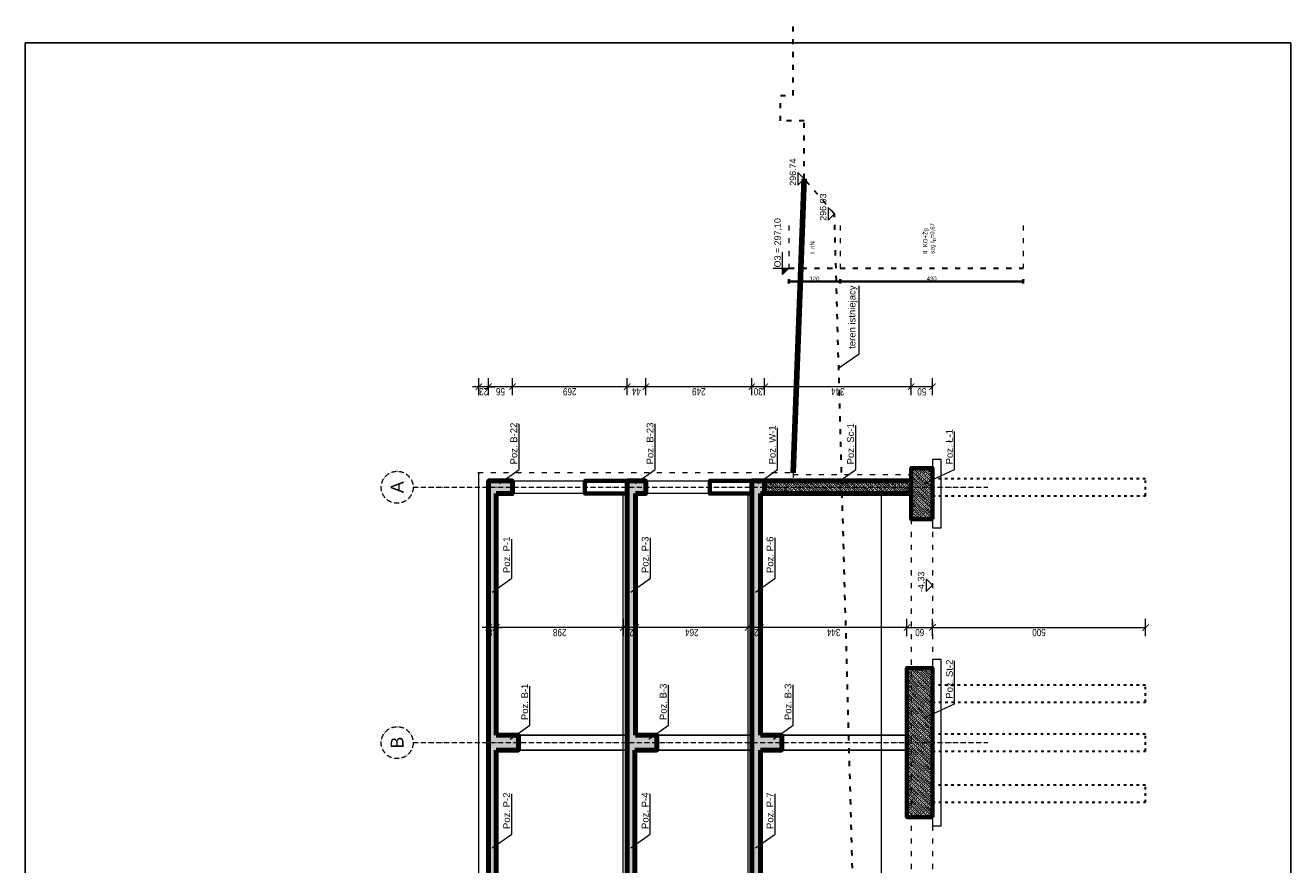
# Model space of a CAD drawing. Header units: inches. Extents: x 201967 to 338763, y -32705 to 30884.
# Tile 209 of 236: x 324821 to 327791, y 5004 to 6976. Entities that reach past the tile are written whole.
import ezdxf
from ezdxf.enums import TextEntityAlignment as Align

# ---------------------------------------------------------------- set-up
doc = ezdxf.new("R2010")
doc.units = ezdxf.units.IN
doc.header["$MEASUREMENT"] = 0
doc.linetypes.add('ACAD_ISO03W100', pattern=[30, 12, -18])
doc.linetypes.add('ACAD_ISO10W100', pattern=[18, 12, -3, 0, -3])
for name, color, linetype, lineweight in [('00 b ŚCIANY nowe-zamurowania', 242, 'Continuous', 70), ('00_mury grubo', 7, 'Continuous', 30), ('01 a KONSTRUKCJA żelbet', 94, 'Continuous', 80), ('01 c KONSTRUKCJA ławy', 45, 'Continuous', 70), ('01h KONSTRUKCJA pozycje', 253, 'Continuous', 13), ('01h3 KONSTRUKCJA pozycje słupy', 252, 'Continuous', 13), ('11 OSIE ściany', 2, 'ACAD_ISO10W100', 5), ('12 PRZERYWANE 1', 73, 'ACAD_ISO03W100', 9), ('20 KRESKOWANIE ścian', 63, 'Continuous', 5), ('30 WIDOK 1 005', 5, 'Continuous', 5), ('33 WIDOK 4 025', 151, 'Continuous', 25), ('34 WIDOK 5 030', 13, 'Continuous', 30), ('50 OPIS 1', 130, 'Continuous', 9), ('90 WYMIAR', 155, 'Continuous', 9), ('91 PRZEKROJE', 7, 'Continuous', 35), ('pale', 1, 'Continuous', 30)]:
    doc.layers.add(name, color=color, linetype=linetype, lineweight=lineweight)
doc.styles.add('100 arial', font='arial.ttf', dxfattribs={"width": 0.8, "height": 17})
doc.styles.add('50 technic ok', font='arial.ttf', dxfattribs={"width": 0.8, "height": 10})
doc.styles.add('arialcce', font='arial.ttf')
doc.styles.add('OPIS', font='arial.ttf')
doc.styles.add('RomanS', font='romans.shx')
doc.styles.add('WYMIAR-50 (15pkt) arial', font='arial.ttf', dxfattribs={"height": 15})
doc.dimstyles.new('100', dxfattribs={"dimscale": 10, "dimtxt": 17, "dimasz": 1.5, "dimexe": 2, "dimexo": 2, "dimgap": 0.3, "dimtad": 1, "dimdec": 1, "dimrnd": 0.5, "dimdsep": 46, "dimtxsty": '100 arial', "dimblk": 'ARCHTICK', "dimcen": 10, "dimclrd": 256, "dimclre": 256, "dimclrt": 256, "dimadec": 0, "dimazin": 0, "dimtfac": 1, "dimtdec": 1, "dimtix": 1, "dimtmove": 1, "dimatfit": 3, "dimfxl": 2, "dimfxlon": 1, "dimtolj": 1, "dimarcsym": 0})
doc.dimstyles.new('50 ok', dxfattribs={"dimscale": 5, "dimtxt": 10, "dimasz": 1.5, "dimexe": 1, "dimexo": 1, "dimgap": 0.2, "dimtad": 1, "dimdec": 1, "dimrnd": 1, "dimdsep": 46, "dimtxsty": '50 technic ok', "dimblk": 'ARCHTICK', "dimcen": 5, "dimadec": 1, "dimazin": 0, "dimtfac": 1, "dimtdec": 1, "dimtix": 1, "dimtmove": 2, "dimatfit": 3, "dimfxl": 1, "dimfxlon": 1, "dimtolj": 1, "dimarcsym": 0})
doc.dimstyles.new('DIM100txt12', dxfattribs={"dimtxt": 12, "dimasz": 1.05, "dimexe": 0, "dimexo": 8, "dimgap": 4, "dimtad": 1, "dimdec": 7, "dimrnd": 0.5, "dimdsep": 46, "dimtxsty": 'RomanS', "dimblk1": 'DIM', "dimblk2": 'DIM', "dimsah": 1, "dimcen": 0.09, "dimse1": 1, "dimse2": 1, "dimclrt": 256, "dimadec": 1, "dimazin": 0, "dimtfac": 1, "dimtdec": 7, "dimtix": 1, "dimtofl": 0, "dimtmove": 2, "dimatfit": 3, "dimfxl": 1, "dimtolj": 1, "dimtzin": 0, "dimarcsym": 0})
pattern_1 = [(45, (-30417.0745, -31663.627), (-5.3033009, 5.3033009), []), (45, (-30411.771, -31663.627), (-5.3033009, 5.3033009), [3.75, -1.875])]

# ---------------------------------------------------------------- blocks, each defined once
blk = doc.blocks.new('_ARCHTICK')
at = {"color": 0, "linetype": 'ByBlock', "const_width": 0.15}
blk.add_lwpolyline([(-0.5, -0.5), (0.5, 0.5)], dxfattribs=at)
blk = doc.blocks.new('*D2139')
at = {"layer": '90 WYMIAR', "lineweight": -2, "transparency": 16777216}
for p, q in [((-318.8, -20), (-349.5, -20)), ((-329.5, -363.9), (-329.5, -20)), ((-349.5, -363.9), (-309.5, -363.9))]:
    blk.add_line(p, q, dxfattribs=at)
at = {"layer": 'Defpoints', "color": 0, "transparency": 16777216}
for p in [(-329.5, -20), (-298.8, -20), (-1182.5, -363.9)]:
    blk.add_point(p, dxfattribs=at)
at = {"layer": '90 WYMIAR', "lineweight": -2, "transparency": 16777216, "xscale": 15, "yscale": 15, "zscale": 15}
for p, rotation in [((-329.5, -20), 90), ((-329.5, -363.9), 270)]:
    blk.add_blockref('_ARCHTICK', p, dxfattribs=dict(at, rotation=rotation))
at = {"layer": '90 WYMIAR', "transparency": 16777216, "insert": (-341.2, -192), "char_height": 17, "attachment_point": 5, "rotation": 90, "style": '100 arial'}
blk.add_mtext('\\A1;344', dxfattribs=at)
blk = doc.blocks.new('*D2089')
at = {"layer": '90 WYMIAR', "lineweight": -2, "transparency": 16777216}
for p, q in [((-349.5, 9), (-309.5, 9)), ((-329.5, -20), (-329.5, 9)), ((-318.8, -20), (-349.5, -20))]:
    blk.add_line(p, q, dxfattribs=at)
at = {"layer": 'Defpoints', "color": 0, "transparency": 16777216}
for p in [(-582.5, 9, 0), (-329.5, 9), (-298.8, -20)]:
    blk.add_point(p, dxfattribs=at)
at = {"layer": '90 WYMIAR', "lineweight": -2, "transparency": 16777216, "xscale": 15, "yscale": 15, "zscale": 15}
for p, rotation in [((-329.5, 9), 90), ((-329.5, -20), 270)]:
    blk.add_blockref('_ARCHTICK', p, dxfattribs=dict(at, rotation=rotation))
at = {"layer": '90 WYMIAR', "transparency": 16777216, "insert": (-341.2, -5.5), "char_height": 17, "attachment_point": 5, "rotation": 90, "style": '100 arial'}
blk.add_mtext('\\A1;29', dxfattribs=at)
blk = doc.blocks.new('*D2090')
at = {"layer": '90 WYMIAR', "lineweight": -2, "transparency": 16777216}
for p, q in [((-318.7, 273), (-349.5, 273)), ((-329.5, 9), (-329.5, 273)), ((-349.5, 9), (-309.5, 9))]:
    blk.add_line(p, q, dxfattribs=at)
at = {"layer": 'Defpoints', "color": 0, "transparency": 16777216}
for p in [(-329.5, 273), (-298.8, 273, 0), (-582.5, 9, 0)]:
    blk.add_point(p, dxfattribs=at)
at = {"layer": '90 WYMIAR', "lineweight": -2, "transparency": 16777216, "xscale": 15, "yscale": 15, "zscale": 15}
for p, rotation in [((-329.5, 273), 90), ((-329.5, 9), 270)]:
    blk.add_blockref('_ARCHTICK', p, dxfattribs=dict(at, rotation=rotation))
at = {"layer": '90 WYMIAR', "transparency": 16777216, "insert": (-341.2, 141), "char_height": 17, "attachment_point": 5, "rotation": 90, "style": '100 arial'}
blk.add_mtext('\\A1;264', dxfattribs=at)
blk = doc.blocks.new('*D2140')
at = {"layer": '90 WYMIAR', "lineweight": -2, "transparency": 16777216}
for p, q in [((-309.5, 302), (-349.5, 302)), ((-329.5, 273), (-329.5, 302)), ((-318.7, 273), (-349.5, 273))]:
    blk.add_line(p, q, dxfattribs=at)
at = {"layer": 'Defpoints', "color": 0, "transparency": 16777216}
for p in [(-329.5, 302), (-15, 302, 0), (-298.8, 273, 0)]:
    blk.add_point(p, dxfattribs=at)
at = {"layer": '90 WYMIAR', "lineweight": -2, "transparency": 16777216, "xscale": 15, "yscale": 15, "zscale": 15}
for p, rotation in [((-329.5, 302), 90), ((-329.5, 273), 270)]:
    blk.add_blockref('_ARCHTICK', p, dxfattribs=dict(at, rotation=rotation))
at = {"layer": '90 WYMIAR', "transparency": 16777216, "insert": (-341.2, 287.5), "char_height": 17, "attachment_point": 5, "rotation": 90, "style": '100 arial'}
blk.add_mtext('\\A1;29', dxfattribs=at)
blk = doc.blocks.new('*D2141')
at = {"layer": '90 WYMIAR', "lineweight": -2, "transparency": 16777216}
for p, q in [((-309.5, 600), (-349.5, 600)), ((-329.5, 302), (-329.5, 600)), ((-309.5, 302), (-349.5, 302))]:
    blk.add_line(p, q, dxfattribs=at)
at = {"layer": 'Defpoints', "color": 0, "transparency": 16777216}
for p in [(-329.5, 600), (-15, 600), (-15, 302, 0)]:
    blk.add_point(p, dxfattribs=at)
at = {"layer": '90 WYMIAR', "lineweight": -2, "transparency": 16777216, "xscale": 15, "yscale": 15, "zscale": 15}
for p, rotation in [((-329.5, 600), 90), ((-329.5, 302), 270)]:
    blk.add_blockref('_ARCHTICK', p, dxfattribs=dict(at, rotation=rotation))
at = {"layer": '90 WYMIAR', "transparency": 16777216, "insert": (-341.2, 451), "char_height": 17, "attachment_point": 5, "rotation": 90, "style": '100 arial'}
blk.add_mtext('\\A1;298', dxfattribs=at)
blk = doc.blocks.new('*D2142')
at = {"layer": '90 WYMIAR', "lineweight": -2, "transparency": 16777216}
for p, q in [((-329.5, 618), (-329.5, 633)), ((-309.5, 618), (-349.5, 618)), ((-309.5, 600), (-349.5, 600)), ((-329.5, 600), (-329.5, 618)), ((-329.5, 600), (-329.5, 585))]:
    blk.add_line(p, q, dxfattribs=at)
at = {"layer": 'Defpoints', "color": 0, "transparency": 16777216}
for p in [(-329.5, 618), (-15, 618), (-15, 600)]:
    blk.add_point(p, dxfattribs=at)
at = {"layer": '90 WYMIAR', "lineweight": -2, "transparency": 16777216, "xscale": 15, "yscale": 15, "zscale": 15}
for p, rotation in [((-329.5, 618), 270), ((-329.5, 600), 90)]:
    blk.add_blockref('_ARCHTICK', p, dxfattribs=dict(at, rotation=rotation))
at = {"layer": '90 WYMIAR', "transparency": 16777216, "insert": (-341.2, 609), "char_height": 17, "attachment_point": 5, "rotation": 90, "style": '100 arial'}
blk.add_mtext('\\A1;18', dxfattribs=at)
blk = doc.blocks.new('*U1124')
blk.add_lwpolyline([(-15, 15), (0, 0), (15, 15), (-15, 15)])
at = {"style": 'WYMIAR-50 (15pkt) arial', "flags": 8}
blk.add_attdef('DETAIL#', text='', height=15, dxfattribs=at).set_placement((-16.1, 14.8), align=Align.BOTTOM_LEFT)
blk = doc.blocks.new('*D2112')
at = {"layer": '90 WYMIAR', "lineweight": -2, "transparency": 16777216}
for p, q in [((-349.5, -363.9), (-309.5, -363.9)), ((-329.5, -363.9), (-329.5, -423.9)), ((-349.5, -423.9), (-309.5, -423.9))]:
    blk.add_line(p, q, dxfattribs=at)
at = {"layer": 'Defpoints', "color": 0, "transparency": 16777216}
for p in [(-425, -363.9), (-425, -423.9), (-329.5, -423.9)]:
    blk.add_point(p, dxfattribs=at)
at = {"layer": '90 WYMIAR', "lineweight": -2, "transparency": 16777216, "xscale": 15, "yscale": 15, "zscale": 15}
for p, rotation in [((-329.5, -363.9), 90), ((-329.5, -423.9), 270)]:
    blk.add_blockref('_ARCHTICK', p, dxfattribs=dict(at, rotation=rotation))
at = {"layer": '90 WYMIAR', "transparency": 16777216, "insert": (-341.2, -393.9), "char_height": 17, "attachment_point": 5, "rotation": 90, "style": '100 arial'}
blk.add_mtext('\\A1;60', dxfattribs=at)
blk = doc.blocks.new('DIM')
for p, q in [((0, -13), (0, 13)), ((8, 0), (-8, 0))]:
    blk.add_line(p, q)
at = {"const_width": 1.71}
blk.add_lwpolyline([(5.71, 5.71), (-5.71, -5.71)], dxfattribs=at)
blk = doc.blocks.new('*U1172')
at = {"ltscale": 0.5}
blk.add_hatch(color=256, dxfattribs=at).paths.add_polyline_path([(0, 15), (-15, 15), (0, 0)])
for p, q in [((0, 36.7), (0, 0)), ((-15, 15), (37.5, 15)), ((-15, 15), (0, 0))]:
    blk.add_line(p, q)
at = {"style": 'WYMIAR-50 (15pkt) arial', "flags": 8}
blk.add_attdef('DETAIL#', text='', height=15, dxfattribs=at).set_placement((-16.1, 14.8), align=Align.BOTTOM_LEFT)
blk = doc.blocks.new('*D1176')
at = {"layer": '90 WYMIAR', "color": 0, "lineweight": -2, "ltscale": 3, "transparency": 16777216}
for p, q in [((-26.3, 0, 0), (-36.3, 0, 0)), ((-31.3, 0, 0), (-31.3, -120, 0)), ((-26.3, -120, 0), (-36.3, -120, 0))]:
    blk.add_line(p, q, dxfattribs=at)
at = {"layer": 'Defpoints', "color": 0, "ltscale": 3, "transparency": 16777216}
for p in [(0, 0), (-31.3, -120, 0), (0, -120)]:
    blk.add_point(p, dxfattribs=at)
at = {"layer": '90 WYMIAR', "color": 0, "lineweight": -2, "ltscale": 3, "transparency": 16777216, "xscale": 7.5, "yscale": 7.5, "zscale": 7.5}
for p, rotation in [((-31.3, 0, 0), 90), ((-31.3, -120, 0), 270)]:
    blk.add_blockref('_ARCHTICK', p, dxfattribs=dict(at, rotation=rotation))
at = {"layer": '90 WYMIAR', "color": 0, "ltscale": 3, "transparency": 16777216, "insert": (-25.1, -60, 0), "char_height": 10, "attachment_point": 5, "rotation": 270, "style": '50 technic ok'}
blk.add_mtext('\\A1;120', dxfattribs=at)
blk = doc.blocks.new('*D1177')
at = {"layer": '90 WYMIAR', "color": 0, "lineweight": -2, "ltscale": 3, "transparency": 16777216}
for p, q in [((-26.3, -120, 0), (-36.3, -120, 0)), ((-31.3, -120, 0), (-31.3, -550, 0)), ((-26.3, -550, 0), (-36.3, -550, 0))]:
    blk.add_line(p, q, dxfattribs=at)
at = {"layer": 'Defpoints', "color": 0, "ltscale": 3, "transparency": 16777216}
for p in [(0, -120), (-31.3, -550, 0), (0, -550, 0)]:
    blk.add_point(p, dxfattribs=at)
at = {"layer": '90 WYMIAR', "color": 0, "lineweight": -2, "ltscale": 3, "transparency": 16777216, "xscale": 7.5, "yscale": 7.5, "zscale": 7.5}
for p, rotation in [((-31.3, -120, 0), 90), ((-31.3, -550, 0), 270)]:
    blk.add_blockref('_ARCHTICK', p, dxfattribs=dict(at, rotation=rotation))
at = {"layer": '90 WYMIAR', "color": 0, "ltscale": 3, "transparency": 16777216, "insert": (-25.1, -335, 0), "char_height": 10, "attachment_point": 5, "rotation": 270, "style": '50 technic ok'}
blk.add_mtext('\\A1;430', dxfattribs=at)
blk = doc.blocks.new('*D2115')
at = {"layer": '90 WYMIAR', "lineweight": -2, "transparency": 16777216}
for p, q in [((-349.5, -423.9), (-309.5, -423.9)), ((-329.5, -423.9), (-329.5, -923.9)), ((-349.5, -923.9), (-309.5, -923.9))]:
    blk.add_line(p, q, dxfattribs=at)
at = {"layer": 'Defpoints', "color": 0, "transparency": 16777216}
for p in [(-425, -423.9), (-464.7, -923.9), (-329.5, -923.9)]:
    blk.add_point(p, dxfattribs=at)
at = {"layer": '90 WYMIAR', "lineweight": -2, "transparency": 16777216, "xscale": 15, "yscale": 15, "zscale": 15}
for p, rotation in [((-329.5, -423.9), 90), ((-329.5, -923.9), 270)]:
    blk.add_blockref('_ARCHTICK', p, dxfattribs=dict(at, rotation=rotation))
at = {"layer": '90 WYMIAR', "transparency": 16777216, "insert": (-341.2, -673.9), "char_height": 17, "attachment_point": 5, "rotation": 90, "style": '100 arial'}
blk.add_mtext('\\A1;500', dxfattribs=at)
blk = doc.blocks.new('*D2131')
at = {"layer": '90 WYMIAR', "lineweight": -2, "transparency": 16777216}
for p, q in [((216.2, -373.9), (256.2, -373.9)), ((236.2, -423.9), (236.2, -373.9)), ((216.2, -423.9), (256.2, -423.9))]:
    blk.add_line(p, q, dxfattribs=at)
at = {"layer": 'Defpoints', "color": 0, "transparency": 16777216}
for p in [(45, -373.9), (236.2, -373.9), (45, -423.9)]:
    blk.add_point(p, dxfattribs=at)
at = {"layer": '90 WYMIAR', "lineweight": -2, "transparency": 16777216, "xscale": 15, "yscale": 15, "zscale": 15}
for p, rotation in [((236.2, -373.9), 90), ((236.2, -423.9), 270)]:
    blk.add_blockref('_ARCHTICK', p, dxfattribs=dict(at, rotation=rotation))
at = {"layer": '90 WYMIAR', "transparency": 16777216, "insert": (224.5, -398.9), "char_height": 17, "attachment_point": 5, "rotation": 90, "style": '100 arial'}
blk.add_mtext('\\A1;50', dxfattribs=at)
blk = doc.blocks.new('*D2132')
at = {"layer": '90 WYMIAR', "lineweight": -2, "transparency": 16777216}
for p, q in [((216.2, -30), (256.2, -30)), ((236.2, -373.9), (236.2, -30)), ((216.2, -373.9), (256.2, -373.9))]:
    blk.add_line(p, q, dxfattribs=at)
at = {"layer": 'Defpoints', "color": 0, "transparency": 16777216}
for p in [(0, -30), (236.2, -30), (45, -373.9)]:
    blk.add_point(p, dxfattribs=at)
at = {"layer": '90 WYMIAR', "lineweight": -2, "transparency": 16777216, "xscale": 15, "yscale": 15, "zscale": 15}
for p, rotation in [((236.2, -30), 90), ((236.2, -373.9), 270)]:
    blk.add_blockref('_ARCHTICK', p, dxfattribs=dict(at, rotation=rotation))
at = {"layer": '90 WYMIAR', "transparency": 16777216, "insert": (224.5, -202), "char_height": 17, "attachment_point": 5, "rotation": 90, "style": '100 arial'}
blk.add_mtext('\\A1;344', dxfattribs=at)
blk = doc.blocks.new('*D2133')
at = {"layer": '90 WYMIAR', "lineweight": -2, "transparency": 16777216}
for p, q in [((216.2, 0), (256.2, 0)), ((236.2, -30), (236.2, 0)), ((216.2, -30), (256.2, -30))]:
    blk.add_line(p, q, dxfattribs=at)
at = {"layer": 'Defpoints', "color": 0, "transparency": 16777216}
for p in [(0, 0), (236.2, 0), (0, -30)]:
    blk.add_point(p, dxfattribs=at)
at = {"layer": '90 WYMIAR', "lineweight": -2, "transparency": 16777216, "xscale": 15, "yscale": 15, "zscale": 15}
for p, rotation in [((236.2, 0), 90), ((236.2, -30), 270)]:
    blk.add_blockref('_ARCHTICK', p, dxfattribs=dict(at, rotation=rotation))
at = {"layer": '90 WYMIAR', "transparency": 16777216, "insert": (224.5, -15), "char_height": 17, "attachment_point": 5, "rotation": 90, "style": '100 arial'}
blk.add_mtext('\\A1;30', dxfattribs=at)
blk = doc.blocks.new('*D2134')
at = {"layer": '90 WYMIAR', "lineweight": -2, "transparency": 16777216}
for p, q in [((216.2, 249), (256.2, 249)), ((236.2, 0), (236.2, 249)), ((216.2, 0), (256.2, 0))]:
    blk.add_line(p, q, dxfattribs=at)
at = {"layer": 'Defpoints', "color": 0, "transparency": 16777216}
for p in [(0, 249), (236.2, 249), (0, 0)]:
    blk.add_point(p, dxfattribs=at)
at = {"layer": '90 WYMIAR', "lineweight": -2, "transparency": 16777216, "xscale": 15, "yscale": 15, "zscale": 15}
for p, rotation in [((236.2, 249), 90), ((236.2, 0), 270)]:
    blk.add_blockref('_ARCHTICK', p, dxfattribs=dict(at, rotation=rotation))
at = {"layer": '90 WYMIAR', "transparency": 16777216, "insert": (224.5, 124.5), "char_height": 17, "attachment_point": 5, "rotation": 90, "style": '100 arial'}
blk.add_mtext('\\A1;249', dxfattribs=at)
blk = doc.blocks.new('*D2135')
at = {"layer": '90 WYMIAR', "lineweight": -2, "transparency": 16777216}
for p, q in [((216.2, 293), (256.2, 293)), ((236.2, 249), (236.2, 293)), ((216.2, 249), (256.2, 249))]:
    blk.add_line(p, q, dxfattribs=at)
at = {"layer": 'Defpoints', "color": 0, "transparency": 16777216}
for p in [(0, 293, 0), (236.2, 293), (0, 249)]:
    blk.add_point(p, dxfattribs=at)
at = {"layer": '90 WYMIAR', "lineweight": -2, "transparency": 16777216, "xscale": 15, "yscale": 15, "zscale": 15}
for p, rotation in [((236.2, 293), 90), ((236.2, 249), 270)]:
    blk.add_blockref('_ARCHTICK', p, dxfattribs=dict(at, rotation=rotation))
at = {"layer": '90 WYMIAR', "transparency": 16777216, "insert": (224.7, 271), "char_height": 17, "attachment_point": 5, "rotation": 90, "style": '100 arial'}
blk.add_mtext('\\A1;44', dxfattribs=at)
blk = doc.blocks.new('*D2136')
at = {"layer": '90 WYMIAR', "lineweight": -2, "transparency": 16777216}
for p, q in [((216.2, 562), (256.2, 562)), ((236.2, 293), (236.2, 562)), ((216.2, 293), (256.2, 293))]:
    blk.add_line(p, q, dxfattribs=at)
at = {"layer": 'Defpoints', "color": 0, "transparency": 16777216}
for p in [(0, 562), (236.2, 562), (0, 293, 0)]:
    blk.add_point(p, dxfattribs=at)
at = {"layer": '90 WYMIAR', "lineweight": -2, "transparency": 16777216, "xscale": 15, "yscale": 15, "zscale": 15}
for p, rotation in [((236.2, 562), 90), ((236.2, 293), 270)]:
    blk.add_blockref('_ARCHTICK', p, dxfattribs=dict(at, rotation=rotation))
at = {"layer": '90 WYMIAR', "transparency": 16777216, "insert": (224.5, 427.5), "char_height": 17, "attachment_point": 5, "rotation": 90, "style": '100 arial'}
blk.add_mtext('\\A1;269', dxfattribs=at)
blk = doc.blocks.new('*D2137')
at = {"layer": '90 WYMIAR', "lineweight": -2, "transparency": 16777216}
for p, q in [((216.2, 618), (256.2, 618)), ((236.2, 562), (236.2, 618)), ((216.2, 562), (256.2, 562))]:
    blk.add_line(p, q, dxfattribs=at)
at = {"layer": 'Defpoints', "color": 0, "transparency": 16777216}
for p in [(15, 618), (236.2, 618), (0, 562)]:
    blk.add_point(p, dxfattribs=at)
at = {"layer": '90 WYMIAR', "lineweight": -2, "transparency": 16777216, "xscale": 15, "yscale": 15, "zscale": 15}
for p, rotation in [((236.2, 618), 90), ((236.2, 562), 270)]:
    blk.add_blockref('_ARCHTICK', p, dxfattribs=dict(at, rotation=rotation))
at = {"layer": '90 WYMIAR', "transparency": 16777216, "insert": (224.5, 590), "char_height": 17, "attachment_point": 5, "rotation": 90, "style": '100 arial'}
blk.add_mtext('\\A1;56', dxfattribs=at)
blk = doc.blocks.new('*D2138')
at = {"layer": '90 WYMIAR', "lineweight": -2, "transparency": 16777216}
for p, q in [((236.2, 641), (236.2, 656)), ((216.2, 641), (256.2, 641)), ((236.2, 618), (236.2, 641)), ((216.2, 618), (256.2, 618)), ((236.2, 618), (236.2, 603))]:
    blk.add_line(p, q, dxfattribs=at)
at = {"layer": 'Defpoints', "color": 0, "transparency": 16777216}
for p in [(35, 641), (236.2, 641), (15, 618)]:
    blk.add_point(p, dxfattribs=at)
at = {"layer": '90 WYMIAR', "lineweight": -2, "transparency": 16777216, "xscale": 15, "yscale": 15, "zscale": 15}
for p, rotation in [((236.2, 641), 270), ((236.2, 618), 90)]:
    blk.add_blockref('_ARCHTICK', p, dxfattribs=dict(at, rotation=rotation))
at = {"layer": '90 WYMIAR', "transparency": 16777216, "insert": (224.5, 629.5), "char_height": 17, "attachment_point": 5, "rotation": 90, "style": '100 arial'}
blk.add_mtext('\\A1;23', dxfattribs=at)
blk = doc.blocks.new('O3 Jagielońska NS')
at = {"layer": '30 WIDOK 1 005', "linetype": 'ACAD_ISO03W100', "transparency": 33554687}
for p, q in [((100, 0), (0, 0)), ((100, -120), (0, -120)), ((100, -550), (0, -550))]:
    blk.add_line(p, q, dxfattribs=at)
at = {"layer": '34 WIDOK 5 030', "linetype": 'ACAD_ISO03W100', "transparency": 33554687}
blk.add_line((0, 0), (0, -550), dxfattribs=at)
at = {"layer": '50 OPIS 1', "transparency": 33554687}
ref = blk.add_blockref('*U1172', (0, 0), dxfattribs=at)
ref.add_attrib('DETAIL#', '   O3 = 297,10', dxfattribs={"layer": '0', "height": 15, "style": 'WYMIAR-50 (15pkt) arial'}).set_placement((-16.14, 14.82), align=Align.BOTTOM_LEFT)
at = {"layer": '01h KONSTRUKCJA pozycje', "transparency": 33554687, "char_height": 10, "attachment_point": 4, "style": 'OPIS'}
for s, insert in [('\\A1;I  nN', (33.43, -55, 0)), ('\\A1;II  KO+Żg\\Pszg I{\\H0.7x;\\S^ D;}=0,67', (33.43, -330, 0))]:
    blk.add_mtext(s, dxfattribs=dict(at, insert=insert))
at = {"layer": '90 WYMIAR', "ltscale": 3, "transparency": 33554687}
for base, p1, p2, picture, middle in [((-31.25, -120, 0), (0, 0), (0, -120), '*D1176', (-25.15, -60, 0)), ((-31.25, -550, 0), (0, -120), (0, -550, 0), '*D1177', (-25.14, -335, 0))]:
    dim = blk.add_linear_dim(base=base, p1=p1, p2=p2, angle=90, dimstyle='50 ok', dxfattribs=at)
    dim.commit()
    dim.dimension.update_dxf_attribs({"geometry": picture, "text_midpoint": middle})
blk = doc.blocks.new('1 przekrój A Jagielońska')
at = {"layer": '20 KRESKOWANIE ścian'}
h = blk.add_hatch(dxfattribs=at)
h.set_pattern_fill('ANSI33', color=256, scale=30, angle=-90)
h.set_pattern_definition(pattern_1)
h.paths.add_polyline_path([(-1182.5, 600), (-617.5, 600), (-617.5, 548), (-582.5, 548), (-582.5, 600), (-15, 600), (-15, 562), (15, 562), (15, 618), (-15, 618), (-1815, 618), (-1815, 562), (-1785, 562), (-1785, 600), (-1217.5, 600), (-1217.5, 548), (-1182.5, 548)])
h = blk.add_hatch(dxfattribs=at)
h.set_pattern_fill('ANSI33', color=256, scale=30, angle=-90)
h.set_pattern_definition(pattern_1)
h.paths.add_polyline_path([(-1182.5, 275), (-617.5, 275), (-617.5, 223), (-582.5, 223), (-582.5, 273), (-15, 273), (-15, 249), (15, 249), (15, 293), (-15, 293), (-1815, 293), (-2625, 293), (-2655, 293), (-2655, 263), (-2625, 263), (-2625, 275), (-1815, 275), (-1815, 243), (-1785, 243), (-1785, 273), (-1217.5, 273), (-1217.5, 223), (-1182.5, 223)])
h = blk.add_hatch(dxfattribs=at)
h.set_pattern_fill('ANSI33', color=256, scale=30, angle=-90)
h.set_pattern_definition(pattern_1)
h.paths.add_polyline_path([(15, 0), (-15, 0), (-2625, 0), (-2655, 0), (-2655, -30), (-2625, -30), (-2625, -20), (-1815, -20), (-1815, -50), (-1785, -50), (-1785, -20), (-1217.5, -20), (-1217.5, -70), (-1182.5, -70), (-1182.5, -20), (-617.5, -20), (-617.5, -70), (-582.5, -70), (-582.5, -20), (-15, -20), (-15, -30), (15, -30)])
h = blk.add_hatch(dxfattribs=at)
h.set_pattern_fill('ANSI33', color=256, scale=30, angle=-90)
h.set_pattern_definition(pattern_1)
h.paths.add_polyline_path([(15, -30), (-15, -30), (-15, -373.92), (15, -373.92)])
h = blk.add_hatch(dxfattribs=at)
h.set_pattern_fill('ANSI33', color=256, scale=30, angle=-90)
h.set_pattern_definition(pattern_1)
h.paths.add_polyline_path([(-425, -363.92), (-775, -363.92), (-775, -423.92), (-425, -423.92)])
h = blk.add_hatch(dxfattribs=at)
h.set_pattern_fill('ANSI33', color=256, scale=30, angle=-90)
h.set_pattern_definition(pattern_1)
h.paths.add_polyline_path([(45, -423.92), (45, -373.92), (-75, -373.92), (-75, -423.92)])
at = {"layer": '00 b ŚCIANY nowe-zamurowania', "elevation": 0}
blk.add_lwpolyline([(-15, 293), (15, 293), (15, 392), (-15, 392)], close=True, dxfattribs=at)
at = {"layer": '00 b ŚCIANY nowe-zamurowania'}
blk.add_lwpolyline([(-15, 0), (15, 0), (15, 99), (-15, 99)], close=True, dxfattribs=at)
at = {"layer": '00_mury grubo', "lineweight": 100}
blk.add_line((724.35, -123), (33.74, -97), dxfattribs=at)
at = {"layer": '01 a KONSTRUKCJA żelbet'}
for p, q in [((-1815, 618), (-15, 618)), ((-1182.5, 600), (-617.5, 600)), ((-582.5, 600), (-15, 600)), ((-1815, 293, 0), (-15, 293, 0)), ((-1182.5, 275, 0), (-617.5, 275, 0)), ((-582.5, 273, 0), (-15, 273, 0)), ((-2625, 0), (-15, 0)), ((-1182.5, -20), (-617.5, -20)), ((-582.5, -20), (-15, -20)), ((-15, -30), (-15, -373.92)), ((15, -30), (15, -373.92))]:
    blk.add_line(p, q, dxfattribs=at)
for points in [[(-617.5, 600), (-617.5, 548), (-582.5, 548), (-582.5, 600)], [(-15, 600), (-15, 562), (15, 562), (15, 618), (-15, 618)], [(-15, -20), (-15, -30), (15, -30), (15, 0), (-15, 0)], [(-617.5, -20), (-617.5, -70), (-582.5, -70), (-582.5, -20)]]:
    blk.add_lwpolyline(points, dxfattribs=at)
at = {"layer": '01 a KONSTRUKCJA żelbet', "elevation": 0}
for points in [[(-617.5, 275), (-617.5, 223), (-582.5, 223), (-582.5, 273)], [(-15, 273), (-15, 249), (15, 249), (15, 293), (-15, 293)]]:
    blk.add_lwpolyline(points, dxfattribs=at)
at = {"layer": '01 c KONSTRUKCJA ławy'}
for points in [[(-775, -423.92), (-425, -423.92), (-425, -363.92), (-775, -363.92)], [(-75, -423.92), (45, -423.92), (45, -373.92), (-75, -373.92)]]:
    blk.add_lwpolyline(points, close=True, dxfattribs=at)
at = {"layer": '11 OSIE ściany'}
for p, q in [((-600, 795.04), (-600, -553.92)), ((0, 795.04), (0, -553.92))]:
    blk.add_line(p, q, dxfattribs=at)
for centre in [(-600, 832.54), (0, 832.54)]:
    blk.add_circle(centre, 37.5, dxfattribs=at)
at = {"layer": '12 PRZERYWANE 1'}
for p, q in [((-75, -373.92), (-2535, -373.92)), ((-75, -423.92), (-2535, -423.92))]:
    blk.add_line(p, q, dxfattribs=at)
at = {"layer": '30 WIDOK 1 005'}
for p, q in [((-1835, 641), (35, 641)), ((-1785, 302, 0), (-15, 302, 0)), ((-2625, 9), (-15, 9)), ((-2625, -303.92), (-15, -303.92))]:
    blk.add_line(p, q, dxfattribs=at)
at = {"layer": '30 WIDOK 1 005', "linetype": 'ACAD_ISO03W100'}
for p, q in [((35, 643), (35, -95.05)), ((35, -97.05), (15, -97.05)), ((30, -97.05), (30, -373.92))]:
    blk.add_line(p, q, dxfattribs=at)
at = {"layer": '30 WIDOK 1 005', "elevation": 0}
blk.add_lwpolyline([(15, 392), (-15, 392), (-15, 562), (15, 562)], close=True, dxfattribs=at)
at = {"layer": '30 WIDOK 1 005'}
for points in [[(15, 99), (-15, 99), (-15, 249), (15, 249)], [(-795, -443.92), (-405, -443.92), (-405, -423.92), (-795, -423.92)], [(-95, -443.92), (65, -443.92), (65, -423.92), (-95, -423.92)]]:
    blk.add_lwpolyline(points, close=True, dxfattribs=at)
at = {"layer": '33 WIDOK 4 025'}
for points in [[(-617.5, 293), (-582.5, 293), (-582.5, 548), (-617.5, 548)], [(-617.5, -363.92), (-582.5, -363.92), (-582.5, -70), (-617.5, -70)]]:
    blk.add_lwpolyline(points, close=True, dxfattribs=at)
at = {"layer": '33 WIDOK 4 025', "elevation": 0}
blk.add_lwpolyline([(-617.5, 0), (-582.5, 0), (-582.5, 223), (-617.5, 223)], close=True, dxfattribs=at)
at = {"layer": '34 WIDOK 5 030', "linetype": 'ACAD_ISO03W100'}
blk.add_line((920.5, -97), (1085.2, -97), dxfattribs=at)
for points in [[(860.46, -123), (860.46, -67), (920.5, -67), (920.5, -97)], [(-5107.04, -1116), (-3957.25, -287), (-2754.16, -287), (642.16, -194), (724.35, -123), (860.46, -123)]]:
    blk.add_lwpolyline(points, dxfattribs=at)
at = {"layer": 'pale', "linetype": 'ACAD_ISO03W100', "ltscale": 0.5}
for points in [[(-740, -923.92), (-700, -923.92), (-700, -423.92), (-740, -423.92)], [(-620, -923.92), (-580, -923.92), (-580, -423.92), (-620, -423.92)], [(-504.7, -923.92), (-464.7, -923.92), (-464.7, -423.92), (-504.7, -423.92)], [(-20, -923.92), (20, -923.92), (20, -423.92), (-20, -423.92)]]:
    blk.add_lwpolyline(points, close=True, dxfattribs=at)
at = {"layer": '50 OPIS 1'}
ref = blk.add_blockref('*U1124', (724.35, -123), dxfattribs=at)
ref.add_attrib('DETAIL#', '296.74', dxfattribs={"layer": '0', "height": 15, "style": 'WYMIAR-50 (15pkt) arial'}).set_placement((708.22, -108.18), align=Align.BOTTOM_LEFT)
ref = blk.add_blockref('*U1124', (642.16, -194), dxfattribs=at)
ref.add_attrib('DETAIL#', '296.03', dxfattribs={"layer": '0', "height": 15, "style": 'WYMIAR-50 (15pkt) arial'}).set_placement((626.03, -179.18), align=Align.BOTTOM_LEFT)
ref = blk.add_blockref('*U1124', (-229.89, -423.92), dxfattribs=at)
ref.add_attrib('DETAIL#', '-4,33', dxfattribs={"layer": '0', "height": 15, "style": 'WYMIAR-50 (15pkt) arial'}).set_placement((-246.02, -409.1), align=Align.BOTTOM_LEFT)
at = {"layer": '91 PRZEKROJE'}
blk.add_blockref('O3 Jagielońska NS', (515, -87), dxfattribs=at)
at = {"layer": '01h3 KONSTRUKCJA pozycje słupy', "char_height": 16, "attachment_point": 4, "style": 'OPIS'}
for s, insert in [('Poz. P-2', (-802.8, 575.49)), ('Poz. P-1', (-201.55, 575.49)), ('Poz. B-22', (53.68, 558.7)), ('Poz. B-1', (-547.06, 533.1)), ('Poz. P-4', (-802.8, 250.49, 0)), ('Poz. P-3', (-201.55, 250.49, 0)), ('Poz. B-23', (53.68, 239)), ('Poz. B-3', (-547.06, 208.1, 0)), ('Poz. P-7', (-802.8, -42.51)), ('Poz. P-6', (-201.55, -42.51)), ('Poz. W-1', (53.68, -47.93)), ('Poz. B-3', (-547.06, -84.9)), ('Poz. Sc-1', (53.68, -231.78)), ('teren istniejacy', (325.03, -237.52)), ('Poz. St-2', (-496.69, -463.64)), ('Poz. Ł-1', (53.68, -463.64))]:
    blk.add_mtext(s, dxfattribs=dict(at, insert=insert))
at = {"layer": '11 OSIE ściany', "style": 'arialcce'}
for s, p in [('B', (-600, 832.54)), ('A', (0, 832.54))]:
    blk.add_text(s, height=30, dxfattribs=at).set_placement(p, align=Align.MIDDLE_CENTER)
at = {"layer": '90 WYMIAR'}
for base, p1, p2, picture, middle in [((236.22, 641), (15, 618), (35, 641), '*D2138', (224.53, 629.5)), ((-329.54, 618), (-15, 600), (-15, 618), '*D2142', (-341.22, 609)), ((236.22, 618), (0, 562), (15, 618), '*D2137', (224.54, 590)), ((-329.54, 600), (-15, 302, 0), (-15, 600), '*D2141', (-341.22, 451)), ((236.22, 562), (0, 293, 0), (0, 562), '*D2136', (224.54, 427.5)), ((-329.54, 302), (-298.75, 273, 0), (-15, 302, 0), '*D2140', (-341.22, 287.5)), ((236.22, 293), (0, 249), (0, 293, 0), '*D2135', (224.72, 271)), ((-329.54, 273), (-582.5, 9, 0), (-298.75, 273, 0), '*D2090', (-341.22, 141)), ((236.22, 249), (0, 0), (0, 249), '*D2134', (224.54, 124.5)), ((-329.54, 9), (-298.75, -20), (-582.5, 9, 0), '*D2089', (-341.22, -5.5)), ((236.22, 0), (0, -30), (0, 0), '*D2133', (224.53, -15)), ((-329.54, -20), (-1182.5, -363.92), (-298.75, -20), '*D2139', (-341.22, -191.96)), ((236.22, -30), (45, -373.92), (0, -30), '*D2132', (224.53, -201.96)), ((-329.54, -423.92), (-425, -363.92), (-425, -423.92), '*D2112', (-341.22, -393.92)), ((236.22, -373.92), (45, -423.92), (45, -373.92), '*D2131', (224.54, -398.92)), ((-329.54, -923.92), (-425, -423.92), (-464.7, -923.92), '*D2115', (-341.22, -673.92))]:
    dim = blk.add_linear_dim(base=base, p1=p1, p2=p2, angle=90, dimstyle='100', dxfattribs=at)
    dim.commit()
    dim.dimension.update_dxf_attribs({"geometry": picture, "text_midpoint": middle})
at = {"layer": '01h3 KONSTRUKCJA pozycje słupy', "annotation_type": 0, "has_hookline": 1, "hookline_direction": 0}
for points, text_width in [([(-847.43, 609.39), (-814.8, 563.32), (-806.8, 563.32)], 82.82), ([(-246.18, 609.39), (-213.55, 563.32), (-205.55, 563.32)], 79.89), ([(-591.7, 567), (-559.06, 520.93), (-551.06, 520.93)], 79.89), ([(9.05, 592.61), (41.68, 546.54), (49.68, 546.54)], 95.25), ([(-847.43, 284.39, 0), (-814.8, 238.36, 0), (-806.8, 238.36, 0)], 82.91), ([(-246.18, 284.39, 0), (-213.55, 238.31, 0), (-205.55, 238.31, 0)], 82.98), ([(9.05, 272.91), (41.68, 226.83), (49.68, 226.83)], 95.41), ([(-591.7, 242, 0), (-559.06, 195.92, 0), (-551.06, 195.92, 0)], 82.98), ([(-847.43, -8.61), (-814.8, -54.64), (-806.8, -54.64)], 82.98), ([(-246.18, -8.61), (-213.55, -54.68), (-205.55, -54.68)], 82.97), ([(9.05, -14.03), (41.68, -60.1), (49.68, -60.1)], 86.08), ([(-591.7, -51), (-559.06, -97.08), (-551.06, -97.08)], 82.98), ([(9.05, -197.87), (41.68, -244.05), (49.68, -244.05)], 91.07), ([(280.4, -203.91), (313.03, -251.87), (321.03, -251.87)], 148.5), ([(-541.33, -404.74), (-508.69, -475.91), (-500.69, -475.91)], 89.03), ([(9.05, -404.74), (41.68, -475.8), (49.68, -475.8)], 77.41)]:
    blk.add_leader(points, dimstyle='DIM100txt12', override={"dimasz": 8, "dimgap": 4, "dimtad": 1}, dxfattribs=dict(at, text_width=text_width))

msp = doc.modelspace()

# ---------------------------------------------------------------- linework, layer by layer
at = {"layer": 'Defpoints'}
msp.add_lwpolyline([(324820.91, 2734.72), (327790.91, 2734.72), (327790.91, 6934.72), (324820.91, 6934.72)], close=True, dxfattribs=at)

# ---------------------------------------------------------------- block references
at = {"layer": '30 WIDOK 1 005', "rotation": 90}
msp.add_blockref('1 przekrój A Jagielońska', (326526.24, 5890.87), dxfattribs=at)

doc.saveas('drawing.dxf')
